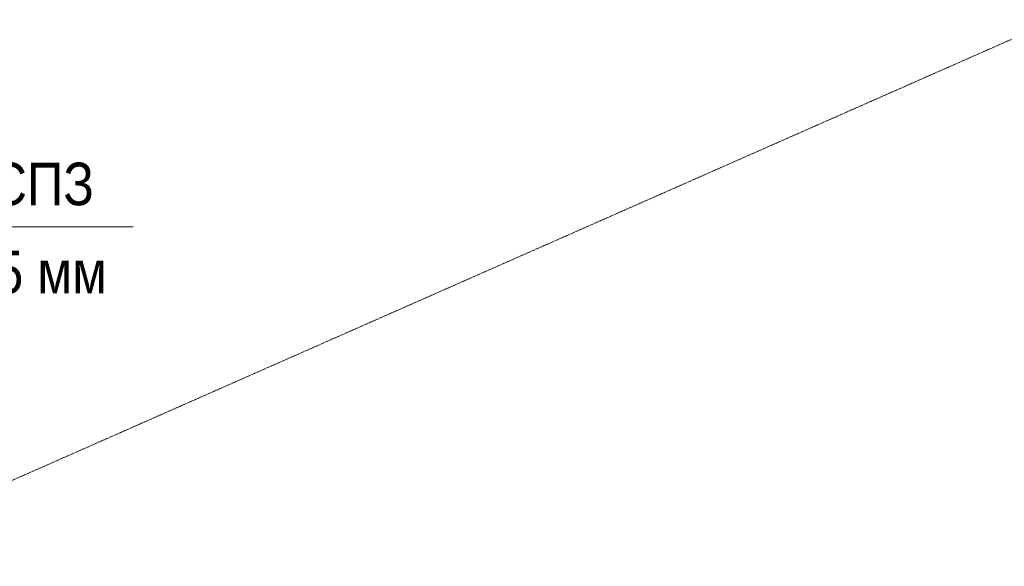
# Model space of a CAD drawing. Header units: millimetres. Extents: x 5617 to 81962, y 7718 to 179991.
# Tile 32 of 40: x 69485 to 75258, y 156806 to 160010. Entities that reach past the tile are written whole.
import ezdxf

# ---------------------------------------------------------------- set-up
doc = ezdxf.new("R2010")
doc.units = ezdxf.units.MM
doc.linetypes.add('Скрыто', pattern=[6, 3, -3])
doc.layers.add('Границы 3D вида', color=7, linetype='Скрыто', lineweight=20, true_color=0x0080c0)
doc.layers.add('Марки кабельных лотков', color=7, linetype='Continuous', lineweight=20)
doc.styles.add('Arial_4', font='arial.ttf', dxfattribs={"width": 0.85, "height": 250})

# ---------------------------------------------------------------- blocks, each defined once
blk = doc.blocks.new('_СС_Марка лотка - 02_Размер _ СПЗ _ Отметка низа _полка 22_-1604712-МКСС_К2_L06')
at = {"layer": 'Марки кабельных лотков'}
blk.add_line((94106.5, 165436), (96306.5, 165436), dxfattribs=at)

msp = doc.modelspace()

# ---------------------------------------------------------------- linework, layer by layer
at = {"layer": 'Границы 3D вида'}
msp.add_line((78635.6, 161367.4), (68299.7, 156806), dxfattribs=at)

# ---------------------------------------------------------------- block references
at = {"layer": 'Марки кабельных лотков'}
msp.add_blockref('_СС_Марка лотка - 02_Размер _ СПЗ _ Отметка низа _полка 22_-1604712-МКСС_К2_L06', (-26155.3, -6639.2), dxfattribs=at)

# ---------------------------------------------------------------- texts
at = {"layer": 'Марки кабельных лотков', "lineweight": 9, "char_height": 250, "attachment_point": 1, "style": 'Arial_4'}
for s, insert, width in [('СПЗ', (69313.7, 159172.5), 735.949), ('. 575 ', (68846.2, 158656.1), 899.493), ('мм', (69588.3, 158656.1), 490.633)]:
    msp.add_mtext(s, dxfattribs=dict(at, insert=insert, width=width))

doc.saveas('drawing.dxf')
